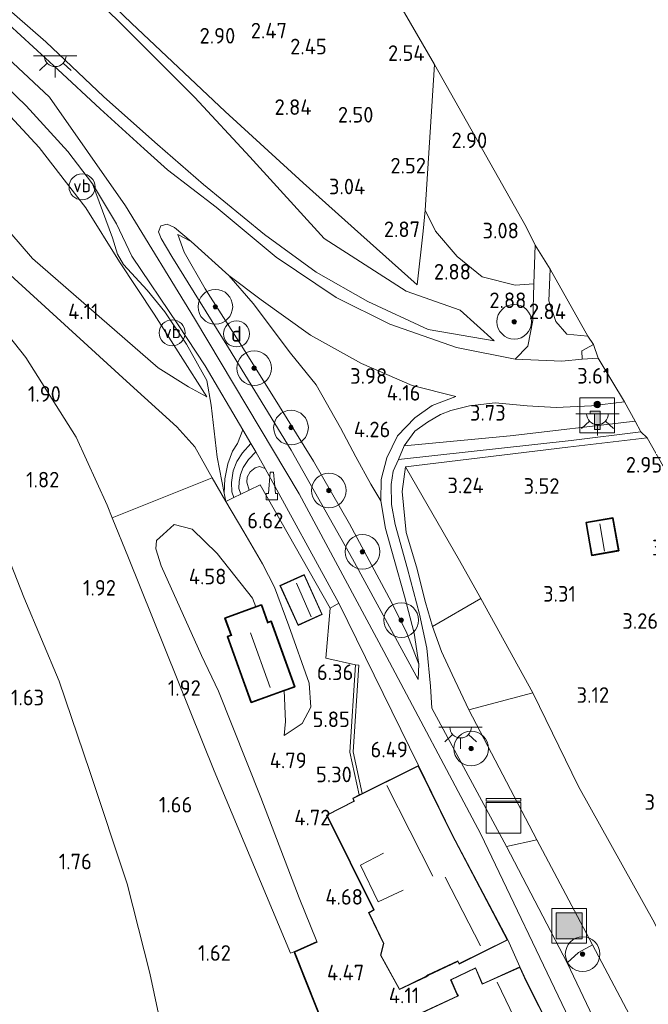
# Model space of a CAD drawing. Extents: x 141961 to 144947, y 416202 to 417778.
# Tile 55 of 122: x 142836 to 142908, y 417601 to 417715. Entities that reach past the tile are written whole.
import ezdxf
from ezdxf.enums import TextEntityAlignment as Align
from ezdxf.lldxf.tags import DXFTag

# ---------------------------------------------------------------- set-up
doc = ezdxf.new("R2010")
doc.units = 0
for name, color, linetype, lineweight in [('B-ME-BV-GELEIDECONSTRUCTIE-S', 210, 'Continuous', 25), ('B-ME-GR-BOOM-S', 90, 'Continuous', 25), ('B-ME-GR-GRAS-GV', 60, 'Continuous', 13), ('B-ME-GR-HAAG-G', 90, 'GR-HAAG1', 13), ('B-ME-GW-TALUD_KRUIN-G', 90, 'Continuous', 18), ('B-ME-GW-TALUD_TEEN-G', 90, 'Continuous', 18), ('B-ME-IE-MEUBILAIR_DIJKPAAL-S', 7, 'Continuous', 25), ('B-ME-IE-MEUBILAIR_WEGMEUBILAIR-S', 7, 'Continuous', 25), ('B-ME-IE-TERREINAFSCHEIDING_DOORGANG-G', 210, 'Continuous', 18), ('B-ME-IE-TERREINAFSCHEIDING_KUNSTMATIG_HEKWERK-G', 20, 'IE-TERREINAFSCHEIDING-KUNSTMATIG', 18), ('B-ME-IE-TERREINAFSCHEIDING_KUNSTMATIG_MUUR-GV', 90, 'Continuous', 18), ('B-ME-KG-GRENS_OPNAME-G', 210, 'KG-OPNAME', 18), ('B-ME-KG-KADASTRAAL_DAKRAND-G', 170, 'Continuous', 18), ('B-ME-KG-KADASTRAAL_NOK-G', 10, 'Continuous', 18), ('B-ME-OG-BEBOUWING_BEDRIJVEN-GV', 7, 'Continuous', 18), ('B-ME-OG-BEBOUWING_SCHUUR-GV', 7, 'Continuous', 35), ('B-ME-OG-BEBOUWING_WONINGBOUW-GV', 7, 'Continuous', 18), ('B-ME-OG-HOOGTEPUNT-S', 7, 'Continuous', 25), ('B-ME-OG-TERREIN_GROEN-GV', 7, 'Continuous', 18), ('B-ME-OG-TERREIN_GROEN_TUIN-GV', 7, 'Continuous', 18), ('B-ME-VH-VERHARDING_ASFALT-GV', 252, 'Continuous', 18), ('B-ME-VH-VERHARDING_BASALTVERHARDING-GV', 252, 'Continuous', 18), ('B-ME-VH-VERHARDING_HALFVERHARDING-GV', 252, 'Continuous', 18), ('B-ME-VH-VERHARDING_STRAATBAKSTEEN-GV', 252, 'Continuous', 18), ('B-ME-VH-VERHARDING_TEGEL-GV', 252, 'Continuous', 18), ('B-ME-VW-VERKEERSTEKEN_BORD-S', 7, 'Continuous', 25), ('B-ME-VW-VERKEERSTEKEN_DRAAGCONSTRUCTIE-S', 7, 'Continuous', 25), ('B-ME-WH-WINTERBED-G', 150, 'WH-WINTERBED', 18)]:
    doc.layers.add(name, color=color, linetype=linetype, lineweight=lineweight)
doc.styles.add('NLCS-ISO', font='NLCS-ISO.ttf')
doc.styles.add('NLCS-ISO-ANNOTATIVE-T18', font='NLCS-ISO.ttf', dxfattribs={"height": 1.8})
doc.styles.get("Standard").update_dxf_attribs({"font": 'arial.ttf'})
doc.linetypes.add('GR-HAAG1', pattern='A,6,[176,NLCS.SHX,S=0.125,R=0,X=0,Y=0],-2', length=8)
doc.linetypes.add('IE-TERREINAFSCHEIDING-KUNSTMATIG', pattern='A,4,[82,NLCS.SHX,S=0.75,R=90,X=0,Y=0],4,-2', length=10)
tags = doc.linetypes.add('KG-OPNAME', pattern='A,5.5,-2,["O",Standard,S=1.8,R=0,X=-0.5,Y=-0.9],-2,5.5,-2,[5,NLCS.SHX,S=0.75,R=0,X=0,Y=0],-2', length=19).pattern_tags.tags
tags[6] = DXFTag(74, 10)
tags = doc.linetypes.add('WH-WINTERBED', pattern='A,6,-3.5,["WB",Standard,S=1.8,R=0,X=-1.5,Y=-0.9],-3.5,6,-3.5,6,-3.5,6,-3.5,6,-3.5', length=51).pattern_tags.tags
tags[6] = DXFTag(74, 10)

# ---------------------------------------------------------------- blocks, each defined once
blk = doc.blocks.new('SAL-HOOGTELABEL-SO')
at = {"color": 0, "linetype": 'ByBlock', "lineweight": -2, "style": 'NLCS-ISO-ANNOTATIVE-T18'}
blk.add_attdef('HOOGTE', text='', height=1.8, dxfattribs=at).set_placement((2.79, 0), align=Align.RIGHT)
blk = doc.blocks.new('SIE-WEG_GELEIDECONSTRUCTIE-SO')
at = {"color": 0, "linetype": 'ByBlock', "lineweight": 18}
blk.add_lwpolyline([(0.4, -0.87), (0.2, 1.59), (-0.2, 1.59), (-0.4, -0.87), (-0.65, -0.87), (-0.65, -1.59), (0.65, -1.59), (0.65, -0.87)], close=True, dxfattribs=at)
blk = doc.blocks.new('SGR-BOOM_01-SO')
at = {"linetype": 'ByBlock', "lineweight": 18}
h = blk.add_hatch(color=0, dxfattribs=at)
h.dxf.hatch_style = 1
edge = h.paths.add_edge_path()
edge.add_arc((0, 0), 0.25, 0, 360)
at = {"color": 0, "linetype": 'ByBlock', "lineweight": 18}
for radius in [2, 0.25]:
    blk.add_circle((0, 0), radius, dxfattribs=at)
blk = doc.blocks.new('SIE-WEG_VERKEERSBORD_INFORMATIE-SO')
at = {"linetype": 'ByBlock', "lineweight": 18}
h = blk.add_hatch(color=0, dxfattribs=at)
h.dxf.hatch_style = 1
edge = h.paths.add_edge_path()
edge.add_arc((0, 1.25), 0.373, 0, 360)
h = blk.add_hatch(color=0, dxfattribs=at)
h.dxf.hatch_style = 1
h.paths.add_polyline_path([(0.32, 0.49), (-0.82, 0.49), (-0.82, 0.19), (-0.32, 0.19), (-0.32, -1.62), (0.32, -1.62)])
at = {"color": 0, "linetype": 'ByBlock', "lineweight": 18}
for points in [[(-2, -2), (2, -2), (2, 2), (-2, 2)], [(0.32, 0.49), (-0.82, 0.49), (-0.82, 0.19), (-0.32, 0.19), (-0.32, -1.62), (0.32, -1.62)]]:
    blk.add_lwpolyline(points, close=True, dxfattribs=at)
blk.add_circle((0, 1.25), 0.373, dxfattribs=at)
blk = doc.blocks.new('SIE-DIJKPAAL-SO')
at = {"color": 0, "linetype": 'ByBlock', "lineweight": 18}
blk.add_circle((0, 0), 1.5, dxfattribs=at)
at = {"color": 0, "linetype": 'ByBlock', "lineweight": 18, "style": 'NLCS-ISO'}
blk.add_text('d', height=1.8, dxfattribs=at).set_placement((0, 0), align=Align.MIDDLE_CENTER)
blk = doc.blocks.new('SKL-ET_OV_LICHTPUNT-SO')
at = {"color": 0, "linetype": 'ByBlock', "lineweight": 18}
for points in [[(-1.25, 0), (-2.5, 0)], [(1.25, 0), (2.5, 0)], [(-0.92, -0.85), (-1.83, -1.7)], [(0.92, -0.85), (1.83, -1.7)], [(0, -1.25), (0, -2.5)]]:
    blk.add_lwpolyline(points, dxfattribs=at)
blk.add_lwpolyline([(0, 0), (1.25, 0, -1), (-1.25, 0)], format="xyb", close=True, dxfattribs=at)
blk = doc.blocks.new('SIE-WEG_PAAL_VERKEERSBORD-SO')
at = {"color": 0, "linetype": 'ByBlock', "lineweight": 18}
blk.add_circle((0, 0), 1.5, dxfattribs=at)
at = {"color": 0, "linetype": 'ByBlock', "lineweight": 18, "style": 'NLCS-ISO'}
blk.add_text('vb', height=1.5, dxfattribs=at).set_placement((0, 0.13), align=Align.MIDDLE_CENTER)
blk = doc.blocks.new('SKL-DATA_KAST-SO')
at = {"color": 0, "linetype": 'ByBlock', "lineweight": 18}
for points in [[(-2, 2), (2, 2), (2, 1.68), (-2, 1.68)], [(-2, 1.52), (2, 1.52), (2, -2), (-2, -2)]]:
    blk.add_lwpolyline(points, close=True, dxfattribs=at)
blk = doc.blocks.new('SIE-WEG_AFVALBAK-SO')
at = {"linetype": 'ByBlock', "lineweight": 18}
h = blk.add_hatch(color=0, dxfattribs=at)
h.dxf.hatch_style = 1
h.paths.add_polyline_path([(-1.5, -1.5), (1.5, -1.5), (1.5, 1.5), (-1.5, 1.5)])
at = {"color": 0, "linetype": 'ByBlock', "lineweight": 18}
for points in [[(-2, -2), (2, -2), (2, 2), (-2, 2)], [(-1.5, -1.5), (1.5, -1.5), (1.5, 1.5), (-1.5, 1.5)]]:
    blk.add_lwpolyline(points, close=True, dxfattribs=at)

msp = doc.modelspace()

# ---------------------------------------------------------------- linework, layer by layer
at = {"layer": 'B-ME-GR-GRAS-GV'}
for points in [[(142791.58, 417773.16, 2.96), (142808.06, 417774.6, 2.68), (142836.72, 417762.89, 2.61), (142857.35, 417754.62, 2.63), (142883.39, 417709.75, 2.4), (142882.3, 417692.95, 2.71), (142882.08, 417690.54, 2.97), (142881.39, 417684.36, 3.14), (142874.87, 417690.15, 3.14), (142868.21, 417696.11, 3.32), (142859.23, 417704.34, 3.39), (142848.4, 417714.52, 3.5), (142840.79, 417721.89, 3.5), (142832.07, 417729.05, 3.52), (142823.59, 417734.99, 3.52), (142814.3, 417740.14, 3.41), (142806.19, 417743.42, 3.49), (142799.94, 417745.46, 3.46), (142790.87, 417747.27, 3.42)], [(142778.71, 417719.35, 2.69), (142792.99, 417718.07, 2.84), (142803.69, 417715.09, 2.88), (142813.53, 417709.61, 2.9), (142821.85, 417703.42, 2.9), (142830.53, 417694.86, 2.95), (142837.01, 417687.38, 3.48), (142851.5, 417674.79, 5.32), (142855.01, 417672.57, 5.94), (142857.11, 417671.43, 6.38), (142851.04, 417680.95, 6.42), (142847.05, 417687, 6.46), (142843.15, 417693.25, 6.53), (142837.78, 417700.2, 6.49), (142831.08, 417707.4, 6.64), (142827.02, 417711.18, 6.63), (142823.28, 417714.21, 6.63), (142814.15, 417720.63, 6.53), (142809.91, 417722.91, 6.62), (142804.69, 417725.15, 6.63), (142795.68, 417727.73, 6.47), (142786.87, 417729.28, 6.46)], [(142786.87, 417729.28, 6.46), (142795.68, 417727.73, 6.47), (142804.69, 417725.15, 6.63), (142809.91, 417722.91, 6.62), (142814.15, 417720.63, 6.53), (142823.28, 417714.21, 6.63), (142827.02, 417711.18, 6.63), (142831.08, 417707.4, 6.64), (142837.78, 417700.2, 6.49), (142843.15, 417693.25, 6.53), (142847.05, 417687, 6.46), (142851.04, 417680.95, 6.42), (142857.11, 417671.43, 6.38), (142855.01, 417672.57, 5.94), (142851.5, 417674.79, 5.32), (142837.01, 417687.38, 3.48), (142830.53, 417694.86, 2.95), (142821.85, 417703.42, 2.9), (142813.53, 417709.61, 2.9), (142803.69, 417715.09, 2.88), (142792.99, 417718.07, 2.84), (142778.71, 417719.35, 2.69)], [(142840.79, 417721.89, 3.5), (142848.4, 417714.52, 3.5), (142859.23, 417704.34, 3.39), (142868.21, 417696.11, 3.32), (142874.87, 417690.15, 3.14), (142881.39, 417684.36, 3.14), (142882.08, 417690.54, 2.97), (142882.3, 417692.95, 2.71), (142883.5, 417690.55, 2.84), (142886, 417687.63, 2.91), (142888.89, 417685.27, 2.83), (142892.68, 417684.33, 2.78), (142894.82, 417684.48, 2.83), (142894.72, 417680.22, 2.92), (142894.16, 417677.27, 3.2), (142892.67, 417675.77, 3.42), (142885.92, 417677.11, 3.63), (142878.23, 417679.83, 4.07), (142872.04, 417682.91, 4.4), (142865.09, 417687.54, 4.84), (142858.17, 417693.3, 5.55), (142852.56, 417697.6, 6.2), (142849.86, 417700.05, 6.41), (142844.82, 417704.67, 6.62), (142839.92, 417709.18, 6.59), (142834.23, 417714.4, 6.63)], [(142840.84, 417720.77, 3.6), (142847.51, 417714.2, 3.5), (142855.73, 417705.95, 3.58), (142862.08, 417699.11, 3.48), (142870.64, 417689.69, 3.25), (142880.1, 417683.63, 3.3), (142886.35, 417681.43, 3.1), (142890.25, 417677.91, 3.21), (142882.66, 417679.21, 3.69), (142875.67, 417682.44, 4.07), (142869.72, 417685.8, 4.5), (142863.76, 417690.14, 4.98), (142856.72, 417695.93, 5.69), (142851.43, 417700.52, 6.14), (142845.21, 417706.03, 6.5), (142838.54, 417712.39, 6.58), (142829.47, 417720.29, 6.61)], [(142829.47, 417720.29, 6.61), (142838.54, 417712.39, 6.58), (142845.21, 417706.03, 6.5), (142851.43, 417700.52, 6.14), (142856.72, 417695.93, 5.69), (142863.76, 417690.14, 4.98), (142869.72, 417685.8, 4.5), (142875.67, 417682.44, 4.07), (142882.66, 417679.21, 3.69), (142890.25, 417677.91, 3.21), (142886.35, 417681.43, 3.1), (142880.1, 417683.63, 3.3), (142870.64, 417689.69, 3.25), (142862.08, 417699.11, 3.48), (142855.73, 417705.95, 3.58), (142847.51, 417714.2, 3.5), (142840.84, 417720.77, 3.6)], [(142831.59, 417709.5, 6.74), (142836.28, 417704.98, 6.72), (142841.07, 417699.74, 6.71), (142843.9, 417695.99, 6.63), (142846.21, 417689.76, 6.58), (142846.82, 417687.87, 6.6), (142847.49, 417686.69, 6.61), (142850.23, 417683.72, 6.57), (142852.28, 417681.25, 6.55), (142854.78, 417677.49, 6.6), (142857.11, 417673.31, 6.56), (142857.61, 417670.47, 6.48), (142858.31, 417664.47, 6.6), (142859.12, 417660.33, 6.63), (142859.29, 417659.37, 6.61), (142857.73, 417662.11, 6.48), (142855.71, 417665.65, 6.31), (142853.66, 417667.96, 6.2), (142847.83, 417673.25, 5.25), (142831.74, 417687.91, 3.34)], [(142853.92, 417589.08, 1.83), (142850.52, 417604.97, 1.82), (142847.9, 417615.28, 1.85), (142843.62, 417628.23, 1.79), (142840.09, 417638.62, 1.83), (142835.98, 417648.34, 1.88), (142830.56, 417662.05, 1.89), (142824.54, 417676.92, 1.88), (142832.12, 417681.14, 2.06), (142836.22, 417675.97, 1.95), (142842.04, 417666.77, 2.02), (142845.6, 417658.95, 2.08), (142846.2, 417657.49, 2.09), (142848.09, 417652.85, 2.12), (142857.96, 417628.3, 2.04), (142866.75, 417607.27, 2.24), (142867.14, 417607.43, 2.54), (142871.06, 417597.56, 2.6)], [(142830.56, 417662.05, 1.89), (142835.98, 417648.34, 1.88), (142840.09, 417638.62, 1.83), (142843.62, 417628.23, 1.79), (142847.9, 417615.28, 1.85), (142850.52, 417604.97, 1.82), (142853.92, 417589.08, 1.83)], [(142906.11, 417590.54, 6.45), (142898.7, 417606.14, 6.63), (142899.99, 417607.34, 6.59), (142901.62, 417608.21, 6.49), (142908.36, 417595.41, 6.4)]]:
    msp.add_polyline3d(points, dxfattribs=at)
for points in [[(142857.73, 417662.11, 6.48), (142846.2, 417657.49, 2.09), (142845.6, 417658.95, 2.08), (142842.04, 417666.77, 2.02), (142836.22, 417675.97, 1.95), (142832.12, 417681.14, 2.06), (142826.23, 417688.52, 2.02), (142815.83, 417699.17, 1.92), (142804.02, 417708.78, 2.63), (142808.72, 417707.24, 2.73), (142812.36, 417705.52, 2.73), (142816.51, 417702.75, 2.81), (142820.44, 417699.16, 2.84), (142831.74, 417687.91, 3.34), (142847.83, 417673.25, 5.25), (142853.66, 417667.96, 6.2), (142855.71, 417665.65, 6.31)], [(142853.36, 417690.97, 6.22), (142855.31, 417689.36, 6.02), (142853.75, 417690.14, 6.06), (142854.51, 417688.12, 6.49), (142856.91, 417683.88, 6.63), (142860.88, 417677.71, 6.63), (142864.42, 417672.06, 6.5), (142869.42, 417664, 6.55), (142873.58, 417656.79, 6.51), (142878.42, 417647.75, 6.42), (142880.2, 417644.19, 6.51), (142881.57, 417640.61, 6.45), (142881.5, 417638.85, 6.52), (142873.93, 417652.75, 6.66), (142866.85, 417665.28, 6.59), (142859.59, 417677.1, 6.8), (142853.07, 417687.61, 6.71), (142851.84, 417689.69, 6.68), (142851.55, 417690.47, 6.58), (142851.81, 417691.16, 6.43), (142852.53, 417691.35, 6.28)], [(142881.03, 417644.18, 6.04), (142881.57, 417640.61, 6.45), (142880.2, 417644.19, 6.51), (142878.42, 417647.75, 6.42), (142873.58, 417656.79, 6.51), (142869.42, 417664, 6.55), (142864.42, 417672.06, 6.5), (142860.88, 417677.71, 6.63), (142856.91, 417683.88, 6.63), (142854.51, 417688.12, 6.49), (142853.75, 417690.14, 6.06), (142855.31, 417689.36, 6.02), (142859.65, 417685.44, 5.56), (142862.46, 417682.19, 5.11), (142866.77, 417676.46, 4.9), (142869.72, 417672.81, 4.72), (142872.52, 417667.87, 4.48), (142874.29, 417664.52, 4.32), (142876.02, 417661.35, 4.32), (142877.18, 417659.43, 4.32), (142877.72, 417656.23, 4.61), (142878.73, 417652.69, 5), (142879.92, 417648.46, 5.64)], [(142877.24, 417661.9, 4.23), (142877.18, 417659.43, 4.32), (142876.02, 417661.35, 4.32), (142874.29, 417664.52, 4.32), (142872.52, 417667.87, 4.48), (142869.72, 417672.81, 4.72), (142866.77, 417676.46, 4.9), (142862.46, 417682.19, 5.11), (142859.65, 417685.44, 5.56), (142863.36, 417682.61, 5.11), (142869.07, 417678.54, 4.74), (142874.96, 417675.26, 4.53), (142880.79, 417672.73, 4.08), (142885.82, 417671.47, 3.9), (142883.12, 417670.43, 4.06), (142881.11, 417669, 4.02), (142879.09, 417666.94, 4.05), (142877.86, 417664.4, 4.15)], [(142896.73, 417686.16, 2.76), (142901.05, 417678.45, 3.21), (142898.65, 417678.67, 2.98), (142897.38, 417680.14, 3.02), (142896.56, 417682.5, 2.77)], [(142902.25, 417675.88, 3.44), (142900.4, 417675.76, 3.43), (142900.36, 417676.73, 3.25), (142901.72, 417677.47, 3.19)], [(142905.31, 417670.85, 3.62), (142906.52, 417668.62, 3.44), (142892.11, 417666.92, 3.65), (142879.86, 417665.78, 4.04), (142881.12, 417667.47, 4.08), (142882.56, 417668.53, 4.08), (142884.05, 417669.41, 4.06), (142885.26, 417669.85, 4.05), (142887.43, 417670.4, 4.01), (142890.36, 417670.73, 3.85), (142894.06, 417670.39, 3.69), (142897.4, 417670.22, 3.63), (142901.5, 417670.41, 3.56)], [(142895.2, 417620.33, 6.35), (142891.69, 417619.56, 6.55), (142883.07, 417635.51, 6.52), (142882.92, 417638.05, 6.51), (142882.48, 417642.45, 6.26), (142881.64, 417646.38, 5.58), (142880.26, 417651.59, 5.16), (142878.85, 417656.71, 4.52), (142878.43, 417659.03, 4.41), (142878.37, 417661.32, 4.12), (142878.6, 417662.87, 4.11), (142879.22, 417664.19, 4.07), (142899.13, 417666.38, 3.61), (142907.19, 417667.41, 3.52), (142907.9, 417666.72, 3.42), (142898.75, 417665.62, 3.59), (142880.02, 417663.37, 3.95), (142879.63, 417660.51, 4.19), (142880.1, 417655.79, 4.63), (142881.3, 417651.82, 5.27), (142882.32, 417647.73, 5.44), (142883.15, 417644.93, 5.79), (142884.2, 417642.06, 6.05), (142885.42, 417639.4, 6.15), (142887.34, 417635.32, 6.23)], [(142894.73, 417637.28, 3.14), (142887.34, 417635.32, 6.23), (142885.42, 417639.4, 6.15), (142884.2, 417642.06, 6.05), (142883.15, 417644.93, 5.79), (142888.73, 417648.16, 3.5)]]:
    msp.add_polyline3d(points, close=True, dxfattribs=at)
at = {"layer": 'B-ME-GR-HAAG-G'}
msp.add_polyline3d([(142863.26, 417661.28, 6.56), (142871.33, 417647.04, 6.56), (142870.85, 417641.29, 6.57)], dxfattribs=at)
at = {"layer": 'B-ME-GW-TALUD_KRUIN-G'}
for points in [[(142789.61, 417737.74, 6.74), (142797.93, 417735.75, 6.71), (142808.69, 417732.69, 6.69), (142819.12, 417727.14, 6.73), (142829.47, 417720.29, 6.61), (142838.54, 417712.39, 6.58), (142845.21, 417706.03, 6.5), (142851.43, 417700.52, 6.14), (142856.72, 417695.93, 5.69), (142863.76, 417690.14, 4.98), (142869.72, 417685.8, 4.5), (142875.67, 417682.44, 4.07), (142882.66, 417679.21, 3.69), (142890.25, 417677.91, 3.21)], [(142786.87, 417729.28, 6.46), (142795.68, 417727.73, 6.47), (142804.69, 417725.15, 6.63), (142809.91, 417722.91, 6.62), (142814.15, 417720.63, 6.53), (142823.28, 417714.21, 6.63), (142827.02, 417711.18, 6.63), (142831.08, 417707.4, 6.64), (142837.78, 417700.2, 6.49), (142843.15, 417693.25, 6.53), (142847.05, 417687, 6.46), (142851.04, 417680.95, 6.42), (142857.11, 417671.43, 6.38)], [(142857.73, 417662.11, 6.48), (142855.71, 417665.65, 6.31), (142853.66, 417667.96, 6.2), (142847.83, 417673.25, 5.25), (142831.74, 417687.91, 3.34), (142820.44, 417699.16, 2.84), (142816.51, 417702.75, 2.81), (142812.36, 417705.52, 2.73), (142808.72, 417707.24, 2.73), (142804.02, 417708.78, 2.63)], [(142853.75, 417690.14, 6.06), (142854.51, 417688.12, 6.49), (142856.91, 417683.88, 6.63), (142860.88, 417677.71, 6.63), (142864.42, 417672.06, 6.5), (142869.42, 417664, 6.55), (142873.58, 417656.79, 6.51), (142878.42, 417647.75, 6.42), (142880.2, 417644.19, 6.51), (142881.57, 417640.61, 6.45)], [(142880.02, 417663.37, 3.95), (142879.63, 417660.51, 4.19), (142880.1, 417655.79, 4.63), (142881.3, 417651.82, 5.27), (142882.32, 417647.73, 5.44), (142883.15, 417644.93, 5.79), (142884.2, 417642.06, 6.05), (142885.42, 417639.4, 6.15), (142887.34, 417635.32, 6.23)], [(142864.93, 417649.49, 6.76), (142863.55, 417652.19, 6.76), (142861.38, 417655.87, 6.6), (142859.29, 417659.37, 6.61)], [(142869.79, 417608.62, 4.39), (142867.77, 417613.66, 4.5), (142863.34, 417625.23, 4.75), (142858.44, 417637.49, 4.6), (142856.49, 417641.6, 4.49), (142851.85, 417651.95, 4.41), (142851.23, 417653.91, 4.28), (142851.31, 417654.88, 4.23), (142852.07, 417655.57, 4.5), (142853.35, 417656.7, 4.23)], [(142864.93, 417649.49, 6.76), (142866.57, 417645.04, 6.73), (142868.93, 417638.42, 6.46), (142869.12, 417635.63, 6.2), (142868.09, 417633.75, 5.86), (142866.05, 417632.39, 5.13)], [(142901.62, 417608.21, 6.49), (142908.36, 417595.41, 6.4)]]:
    msp.add_polyline3d(points, dxfattribs=at)
at = {"layer": 'B-ME-GW-TALUD_TEEN-G'}
for points in [[(142847.51, 417714.2, 3.5), (142840.84, 417720.77, 3.6), (142833.95, 417726.64, 3.5), (142826.65, 417731.94, 3.47), (142818.54, 417737.02, 3.51), (142813.97, 417739.11, 3.41)], [(142659.58, 417662.36, 2.69), (142667.05, 417674.9, 2.48), (142677, 417688.99, 2.47), (142680.44, 417693.23, 2.5), (142683.71, 417696.76, 2.51), (142687.58, 417699.63, 2.55), (142697.84, 417705.98, 2.56), (142708.35, 417710.57, 2.61), (142720.88, 417714.27, 2.65), (142737.06, 417717.18, 2.67), (142756.24, 417719.03, 2.67), (142773.38, 417719.64, 2.71), (142778.71, 417719.35, 2.69), (142792.99, 417718.07, 2.84), (142803.69, 417715.09, 2.88), (142813.53, 417709.61, 2.9), (142821.85, 417703.42, 2.9), (142830.53, 417694.86, 2.95), (142837.01, 417687.38, 3.48), (142851.5, 417674.79, 5.32), (142855.01, 417672.57, 5.94), (142857.11, 417671.43, 6.38)], [(142890.25, 417677.91, 3.21), (142886.35, 417681.43, 3.1), (142880.1, 417683.63, 3.3), (142870.64, 417689.69, 3.25), (142862.08, 417699.11, 3.48), (142855.73, 417705.95, 3.58), (142847.51, 417714.2, 3.5)], [(142881.57, 417640.61, 6.45), (142881.03, 417644.18, 6.04), (142879.92, 417648.46, 5.64), (142878.73, 417652.69, 5), (142877.72, 417656.23, 4.61), (142877.18, 417659.43, 4.32), (142876.02, 417661.35, 4.32), (142874.29, 417664.52, 4.32), (142872.52, 417667.87, 4.48), (142869.72, 417672.81, 4.72), (142866.77, 417676.46, 4.9), (142862.46, 417682.19, 5.11), (142859.65, 417685.44, 5.56), (142855.31, 417689.36, 6.02), (142853.75, 417690.14, 6.06)], [(142853.35, 417656.7, 4.23), (142855.4, 417656.17, 4.38), (142858.31, 417653.36, 4.52), (142862.36, 417648.21, 4.76), (142862.77, 417647.22, 4.78)], [(142866.05, 417632.39, 5.13), (142866.17, 417634, 5.11), (142866.05, 417637.56, 5.11)], [(142894.73, 417637.28, 3.14), (142899.99, 417626.49, 3.27), (142908.75, 417610.78, 3.27), (142915.27, 417597.41, 3.3), (142920.11, 417585.48, 3.42), (142920.88, 417583.76, 3.41), (142924.45, 417575.78, 3.47), (142925.71, 417573.51, 3.42), (142930.51, 417561.72, 3.49), (142932.71, 417557.25, 3.64), (142937.43, 417548.74, 3.86), (142942.04, 417540.61, 3.94), (142943.92, 417537.26, 3.97), (142949.24, 417528.68, 3.92), (142954.65, 417518.49, 3.99), (142960.12, 417505.03, 3.78), (142963.36, 417498.66, 3.85), (142968.37, 417492.53, 3.7)]]:
    msp.add_polyline3d(points, dxfattribs=at)
at = {"layer": 'B-ME-IE-TERREINAFSCHEIDING_DOORGANG-G'}
msp.add_polyline3d([(142863.26, 417661.28, 6.56), (142861.98, 417660.66, 6.58), (142861.02, 417660.2, 6.59), (142860.23, 417659.82, 6.6), (142859.29, 417659.37, 6.61)], dxfattribs=at)
at = {"layer": 'B-ME-IE-TERREINAFSCHEIDING_KUNSTMATIG_HEKWERK-G'}
for points in [[(142848.4, 417714.52, 3.5), (142840.79, 417721.89, 3.5), (142832.07, 417729.05, 3.52), (142823.59, 417734.99, 3.52), (142814.3, 417740.14, 3.41)], [(142883.39, 417709.75, 2.4), (142882.3, 417692.95, 2.71), (142882.08, 417690.54, 2.97), (142881.39, 417684.36, 3.14), (142874.87, 417690.15, 3.14), (142868.21, 417696.11, 3.32), (142859.23, 417704.34, 3.39), (142848.4, 417714.52, 3.5)], [(142815.83, 417699.17, 1.92), (142826.23, 417688.52, 2.02), (142832.12, 417681.14, 2.06), (142836.22, 417675.97, 1.95), (142842.04, 417666.77, 2.02), (142845.6, 417658.95, 2.08), (142846.2, 417657.49, 2.09), (142848.09, 417652.85, 2.12), (142857.96, 417628.3, 2.04), (142866.75, 417607.27, 2.24), (142867.14, 417607.43, 2.54)], [(142827.76, 417539.01, 1.62), (142831.64, 417536.99, 1.62), (142835.75, 417534.22, 1.9), (142845.9, 417546.6, 1.91), (142858.27, 417561.41, 1.96), (142856.78, 417573.65, 1.91), (142853.92, 417589.08, 1.83), (142850.52, 417604.97, 1.82), (142847.9, 417615.28, 1.85), (142843.62, 417628.23, 1.79), (142840.09, 417638.62, 1.83), (142835.98, 417648.34, 1.88), (142830.56, 417662.05, 1.89), (142824.54, 417676.92, 1.88), (142832.12, 417681.14, 2.06)], [(142907.9, 417666.72, 3.42), (142898.75, 417665.62, 3.59), (142880.02, 417663.37, 3.95)], [(142894.73, 417637.28, 3.14), (142888.73, 417648.16, 3.5), (142886.26, 417652.57, 3.6), (142880.02, 417663.37, 3.95)], [(142857.73, 417662.11, 6.48), (142846.2, 417657.49, 2.09)], [(142859.29, 417659.37, 6.61), (142857.73, 417662.11, 6.48)], [(142887.34, 417635.32, 6.23), (142894.73, 417637.28, 3.14)], [(142901.62, 417608.21, 6.49), (142899.86, 417611.49, 6.46), (142895.2, 417620.33, 6.35), (142887.34, 417635.32, 6.23)]]:
    msp.add_polyline3d(points, dxfattribs=at)
at = {"layer": 'B-ME-IE-TERREINAFSCHEIDING_KUNSTMATIG_MUUR-GV'}
for points in [[(142875.03, 417625.67, 6.4), (142874.7, 417625.51, 5.45), (142873.6, 417630.44, 5.91), (142874.27, 417640.52, 6.56), (142874.64, 417640.47, 6.56), (142874, 417630.47, 6.43)], [(142873.6, 417591.92, 4.51), (142877.86, 417582.55, 4.54), (142879.01, 417583.1, 4.64), (142879.05, 417583.01, 4.64), (142877.81, 417582.42, 2.82), (142873.51, 417591.88, 2.64), (142871.06, 417597.56, 2.6), (142867.14, 417607.43, 2.54), (142869.79, 417608.62, 4.39), (142869.83, 417608.53, 4.39), (142867.27, 417607.38, 4.52), (142871.15, 417597.6, 4.51)]]:
    msp.add_polyline3d(points, close=True, dxfattribs=at)
at = {"layer": 'B-ME-KG-GRENS_OPNAME-G'}
msp.add_polyline3d([(142979.3, 417541.69, 3.31), (142960.45, 417577.86, 3.57), (142958.89, 417580.57, 3.57), (142948.06, 417599.06, 3.28), (142936.05, 417625.4, 3.28), (142924.85, 417652.27, 3.28), (142916.66, 417651.26, 3.28), (142907.9, 417666.72, 3.42), (142907.19, 417667.41, 3.52), (142906.52, 417668.62, 3.44), (142905.31, 417670.85, 3.62), (142902.25, 417675.88, 3.44), (142901.72, 417677.47, 3.19), (142901.05, 417678.45, 3.21), (142896.73, 417686.16, 2.76), (142895.01, 417688.94, 2.83), (142893.94, 417691.03, 2.83), (142883.39, 417709.75, 2.4), (142857.35, 417754.62, 2.63), (142844.12, 417777.85, 2.34), (142808.06, 417774.6, 2.68), (142791.58, 417773.16, 2.96)], dxfattribs=at)
at = {"layer": 'B-ME-KG-KADASTRAAL_DAKRAND-G'}
for points in [[(142901.56, 417653.21, 5.96), (142901.33, 417654.49, 5.96), (142900.92, 417656.89, 5.96), (142903.93, 417657.41, 5.96), (142904.57, 417653.73, 5.96)], [(142867.65, 417645.14, 8.42), (142865.62, 417649.65, 8.46), (142868.32, 417650.87, 8.46), (142870.36, 417646.35, 8.46)], [(142864.12, 417645.34, 7.71), (142864.51, 417645.48, 7.54), (142867.2, 417638.03, 7.5), (142862.27, 417636.24, 7.43), (142859.55, 417643.75, 7.41), (142859.98, 417643.9, 7.63), (142859.26, 417645.89, 7.62), (142863.38, 417647.39, 7.62)], [(142886.24, 417606.08, 10.15), (142886.07, 417606.38, 10.09), (142882.62, 417604.75, 9.34), (142882.43, 417604.6, 7.04), (142879.35, 417603.12, 7.04), (142877.19, 417607.03, 7.04), (142877.54, 417608.4, 7.04), (142875.83, 417611.92, 7.01), (142876.41, 417612.25, 7.64), (142870.98, 417623.18, 7.52), (142874.14, 417624.78, 8.07), (142874.01, 417625.11, 10.07), (142881.49, 417628.84, 10.07), (142885.38, 417620.95, 10.18), (142891.77, 417608.81, 10.15)], [(142887.69, 417590.71, 6.91), (142884.89, 417596.76, 6.91), (142884.82, 417596.98, 9.71), (142883.49, 417596.51, 9.71), (142881.72, 417600.04, 9.71), (142881.49, 417599.89, 9.71), (142881.39, 417600.13, 9.71), (142886.13, 417602.34, 9.71), (142886.01, 417602.56, 9.35), (142885.3, 417604.18, 9.35), (142888.09, 417605.52, 9.35), (142888.88, 417603.68, 9.35), (142893.21, 417605.61, 9.66), (142893.94, 417604.01, 9.56), (142898.32, 417595.33, 9.56), (142892.17, 417592.73, 9.56), (142892.01, 417592.64, 6.94)]]:
    msp.add_polyline3d(points, close=True, dxfattribs=at)
at = {"layer": 'B-ME-KG-KADASTRAAL_NOK-G'}
for points in [[(142903, 417653.64, 6.72), (142902.47, 417656.79, 6.72)], [(142869.14, 417646.07, 9.33), (142867.46, 417649.94, 9.33)], [(142862.16, 417644.22, 9.79), (142864.43, 417637.89, 9.8)], [(142877.89, 417626.59, 13.6), (142883.2, 417616.16, 13.65)], [(142879.78, 417614.55, 10.33), (142876.89, 417613.2, 10.32), (142874.82, 417617.42, 10.33), (142877.48, 417618.8, 10.33)], [(142884.59, 417616.03, 12.75), (142888.69, 417608.11, 12.75)], [(142890.62, 417603.94, 12.93), (142895.03, 417594.73, 13.03)]]:
    msp.add_polyline3d(points, dxfattribs=at)
at = {"layer": 'B-ME-OG-BEBOUWING_BEDRIJVEN-GV'}
msp.add_polyline3d([(142870.42, 417646.33, 6.75), (142867.63, 417645.07, 6.75), (142865.55, 417649.68, 6.75), (142868.35, 417650.94, 6.75)], close=True, dxfattribs=at)
at = {"layer": 'B-ME-OG-BEBOUWING_SCHUUR-GV'}
for points in [[(142904.63, 417653.69, 3.57), (142901.52, 417653.15, 3.57), (142900.86, 417656.93, 3.57), (142903.97, 417657.47, 3.57)], [(142863.41, 417647.45, 5.47), (142864.15, 417645.4, 5.41), (142864.54, 417645.54, 5.84), (142867.26, 417637.99, 5.71), (142866.05, 417637.56, 5.11), (142862.24, 417636.18, 4.95), (142859.49, 417643.78, 4.95), (142859.91, 417643.93, 4.95), (142859.19, 417645.92, 4.95), (142862.77, 417647.22, 4.78)]]:
    msp.add_polyline3d(points, close=True, dxfattribs=at)
at = {"layer": 'B-ME-OG-BEBOUWING_WONINGBOUW-GV'}
for points in [[(142891.84, 417608.79, 6.64), (142886.22, 417606.01, 4.92), (142886.05, 417606.32, 4.92), (142882.64, 417604.7, 4.68), (142882.45, 417604.55, 4.68), (142879.33, 417603.06, 4.55), (142877.14, 417607.02, 4.55), (142877.48, 417608.4, 4.55), (142875.76, 417611.94, 4.55), (142876.34, 417612.27, 4.55), (142870.91, 417623.2, 5.45), (142874.08, 417624.81, 5.45), (142873.95, 417625.13, 5.45), (142874.7, 417625.51, 5.45), (142875.03, 417625.67, 6.4), (142881.52, 417628.9, 6.64), (142885.42, 417620.97, 6.64)], [(142893.98, 417604.03, 6.57), (142898.39, 417595.3, 6.57), (142897.79, 417595.05, 6.57), (142892.19, 417592.69, 6.57), (142892.04, 417592.59, 6.57), (142887.67, 417590.65, 6.57), (142887.62, 417590.74, 4.92), (142884.84, 417596.75, 4.34), (142884.79, 417596.91, 4.34), (142883.47, 417596.44, 4.34), (142881.7, 417599.96, 4.34), (142881.47, 417599.81, 4.34), (142881.33, 417600.15, 4.34), (142886.06, 417602.36, 4.34), (142885.97, 417602.54, 4.34), (142885.24, 417604.2, 4.34), (142888.11, 417605.58, 4.92), (142888.91, 417603.74, 5.14), (142893.23, 417605.68, 6.57)]]:
    msp.add_polyline3d(points, close=True, dxfattribs=at)
at = {"layer": 'B-ME-OG-TERREIN_GROEN-GV'}
for points in [[(142894.82, 417684.48, 2.83), (142892.68, 417684.33, 2.78), (142888.89, 417685.27, 2.83), (142886, 417687.63, 2.91), (142883.5, 417690.55, 2.84), (142882.3, 417692.95, 2.71), (142883.39, 417709.75, 2.4), (142893.94, 417691.03, 2.83), (142895.01, 417688.94, 2.83)], [(142888.73, 417648.16, 3.5), (142883.15, 417644.93, 5.79), (142882.32, 417647.73, 5.44), (142881.3, 417651.82, 5.27), (142880.1, 417655.79, 4.63), (142879.63, 417660.51, 4.19), (142880.02, 417663.37, 3.95), (142886.26, 417652.57, 3.6)]]:
    msp.add_polyline3d(points, close=True, dxfattribs=at)
at = {"layer": 'B-ME-OG-TERREIN_GROEN_TUIN-GV'}
for points in [[(142915.27, 417597.41, 3.3), (142908.75, 417610.78, 3.27), (142899.99, 417626.49, 3.27), (142894.73, 417637.28, 3.14), (142888.73, 417648.16, 3.5), (142886.26, 417652.57, 3.6), (142880.02, 417663.37, 3.95), (142898.75, 417665.62, 3.59), (142907.9, 417666.72, 3.42), (142916.66, 417651.26, 3.28), (142924.85, 417652.27, 3.28), (142936.05, 417625.4, 3.28), (142948.06, 417599.06, 3.28)], [(142871.15, 417597.6, 4.51), (142867.27, 417607.38, 4.52), (142869.83, 417608.53, 4.39), (142869.79, 417608.62, 4.39), (142867.77, 417613.66, 4.5), (142863.34, 417625.23, 4.75), (142858.44, 417637.49, 4.6), (142856.49, 417641.6, 4.49), (142851.85, 417651.95, 4.41), (142851.23, 417653.91, 4.28), (142851.31, 417654.88, 4.23), (142852.07, 417655.57, 4.5), (142853.35, 417656.7, 4.23), (142855.4, 417656.17, 4.38), (142858.31, 417653.36, 4.52), (142862.36, 417648.21, 4.76), (142862.77, 417647.22, 4.78), (142859.19, 417645.92, 4.95), (142859.91, 417643.93, 4.95), (142859.49, 417643.78, 4.95), (142862.24, 417636.18, 4.95), (142866.05, 417637.56, 5.11), (142866.17, 417634, 5.11), (142866.05, 417632.39, 5.13), (142868.09, 417633.75, 5.86), (142869.12, 417635.63, 6.2), (142868.93, 417638.42, 6.46), (142866.57, 417645.04, 6.73), (142864.93, 417649.49, 6.76), (142863.55, 417652.19, 6.76), (142861.38, 417655.87, 6.6), (142859.29, 417659.37, 6.61), (142860.23, 417659.82, 6.6), (142861.02, 417660.2, 6.59), (142861.98, 417660.66, 6.58), (142863.26, 417661.28, 6.56), (142871.33, 417647.04, 6.56), (142870.85, 417641.29, 6.57), (142874.27, 417640.52, 6.56), (142873.6, 417630.44, 5.91), (142874.7, 417625.51, 5.45), (142873.95, 417625.13, 5.45), (142874.08, 417624.81, 5.45), (142870.91, 417623.2, 5.45), (142876.34, 417612.27, 4.55), (142875.76, 417611.94, 4.55), (142877.48, 417608.4, 4.55), (142877.14, 417607.02, 4.55), (142879.33, 417603.06, 4.55), (142882.45, 417604.55, 4.68), (142882.64, 417604.7, 4.68), (142886.05, 417606.32, 4.92), (142886.22, 417606.01, 4.92), (142891.84, 417608.79, 6.64), (142893.23, 417605.68, 6.57), (142888.91, 417603.74, 5.14), (142888.11, 417605.58, 4.92), (142885.24, 417604.2, 4.34), (142885.97, 417602.54, 4.34), (142886.06, 417602.36, 4.34), (142881.33, 417600.15, 4.34)], [(142908.36, 417595.41, 6.4), (142901.62, 417608.21, 6.49), (142899.86, 417611.49, 6.46), (142895.2, 417620.33, 6.35), (142887.34, 417635.32, 6.23), (142894.73, 417637.28, 3.14), (142899.99, 417626.49, 3.27), (142908.75, 417610.78, 3.27), (142915.27, 417597.41, 3.3)]]:
    msp.add_polyline3d(points, dxfattribs=at)
for points in [[(142859.29, 417659.37, 6.61), (142861.38, 417655.87, 6.6), (142863.55, 417652.19, 6.76), (142864.93, 417649.49, 6.76), (142866.57, 417645.04, 6.73), (142868.93, 417638.42, 6.46), (142869.12, 417635.63, 6.2), (142868.09, 417633.75, 5.86), (142866.05, 417632.39, 5.13), (142866.17, 417634, 5.11), (142866.05, 417637.56, 5.11), (142867.26, 417637.99, 5.71), (142864.54, 417645.54, 5.84), (142864.15, 417645.4, 5.41), (142863.41, 417647.45, 5.47), (142862.77, 417647.22, 4.78), (142862.36, 417648.21, 4.76), (142858.31, 417653.36, 4.52), (142855.4, 417656.17, 4.38), (142853.35, 417656.7, 4.23), (142852.07, 417655.57, 4.5), (142851.31, 417654.88, 4.23), (142851.23, 417653.91, 4.28), (142851.85, 417651.95, 4.41), (142856.49, 417641.6, 4.49), (142858.44, 417637.49, 4.6), (142863.34, 417625.23, 4.75), (142867.77, 417613.66, 4.5), (142869.79, 417608.62, 4.39), (142867.14, 417607.43, 2.54), (142866.75, 417607.27, 2.24), (142857.96, 417628.3, 2.04), (142848.09, 417652.85, 2.12), (142846.2, 417657.49, 2.09), (142857.73, 417662.11, 6.48)], [(142900.86, 417656.93, 3.57), (142901.52, 417653.15, 3.57), (142904.63, 417653.69, 3.57), (142903.97, 417657.47, 3.57)], [(142865.55, 417649.68, 6.75), (142867.63, 417645.07, 6.75), (142870.42, 417646.33, 6.75), (142868.35, 417650.94, 6.75)]]:
    msp.add_polyline3d(points, close=True, dxfattribs=at)
at = {"layer": 'B-ME-VH-VERHARDING_ASFALT-GV'}
for points in [[(142898.39, 417595.3, 6.57), (142893.98, 417604.03, 6.57), (142893.23, 417605.68, 6.57), (142891.84, 417608.79, 6.64), (142885.42, 417620.97, 6.64), (142881.52, 417628.9, 6.64), (142872.32, 417647.64, 6.59), (142863.85, 417663.18, 6.68), (142862.77, 417665.08, 6.68), (142862.2, 417666.05, 6.68), (142861.27, 417667.61, 6.68), (142856.93, 417675, 6.68), (142853.8, 417679.73, 6.64), (142848.44, 417687.67, 6.52), (142846.7, 417691.38, 6.52), (142843.9, 417695.99, 6.63), (142841.07, 417699.74, 6.71), (142836.28, 417704.98, 6.72), (142831.59, 417709.5, 6.74), (142827.93, 417712.85, 6.69), (142822.61, 417717.39, 6.75)], [(142834.23, 417714.4, 6.63), (142839.92, 417709.18, 6.59), (142844.82, 417704.67, 6.62), (142849.86, 417700.05, 6.41), (142852.56, 417697.6, 6.2), (142858.17, 417693.3, 5.55), (142865.09, 417687.54, 4.84), (142872.04, 417682.91, 4.4), (142878.23, 417679.83, 4.07), (142885.92, 417677.11, 3.63), (142892.67, 417675.77, 3.42), (142898.06, 417675.54, 3.44), (142900.4, 417675.76, 3.43), (142902.25, 417675.88, 3.44), (142905.31, 417670.85, 3.62), (142901.5, 417670.41, 3.56), (142897.4, 417670.22, 3.63), (142894.06, 417670.39, 3.69), (142890.36, 417670.73, 3.85), (142887.43, 417670.4, 4.01), (142885.26, 417669.85, 4.05), (142884.05, 417669.41, 4.06), (142882.56, 417668.53, 4.08), (142881.12, 417667.47, 4.08), (142879.86, 417665.78, 4.04), (142879.22, 417664.19, 4.07), (142878.6, 417662.87, 4.11), (142878.37, 417661.32, 4.12), (142878.43, 417659.03, 4.41), (142878.85, 417656.71, 4.52), (142880.26, 417651.59, 5.16), (142881.64, 417646.38, 5.58), (142882.48, 417642.45, 6.26), (142882.92, 417638.05, 6.51), (142883.07, 417635.51, 6.52), (142891.69, 417619.56, 6.55), (142898.7, 417606.14, 6.63), (142906.11, 417590.54, 6.45)]]:
    msp.add_polyline3d(points, dxfattribs=at)
msp.add_polyline3d([(142873.93, 417652.75, 6.66), (142881.5, 417638.85, 6.52), (142881.57, 417640.61, 6.45), (142881.03, 417644.18, 6.04), (142879.92, 417648.46, 5.64), (142878.73, 417652.69, 5), (142877.72, 417656.23, 4.61), (142877.18, 417659.43, 4.32), (142877.24, 417661.9, 4.23), (142877.86, 417664.4, 4.15), (142879.09, 417666.94, 4.05), (142881.11, 417669, 4.02), (142883.12, 417670.43, 4.06), (142885.82, 417671.47, 3.9), (142880.79, 417672.73, 4.08), (142874.96, 417675.26, 4.53), (142869.07, 417678.54, 4.74), (142863.36, 417682.61, 5.11), (142859.65, 417685.44, 5.56), (142855.31, 417689.36, 6.02), (142853.36, 417690.97, 6.22), (142852.53, 417691.35, 6.28), (142851.81, 417691.16, 6.43), (142851.55, 417690.47, 6.58), (142851.84, 417689.69, 6.68), (142853.07, 417687.61, 6.71), (142859.59, 417677.1, 6.8), (142866.85, 417665.28, 6.59)], close=True, dxfattribs=at)
at = {"layer": 'B-ME-VH-VERHARDING_BASALTVERHARDING-GV'}
for points in [[(142860.23, 417659.82, 6.6), (142859.29, 417659.37, 6.61), (142859.12, 417660.33, 6.63), (142859.19, 417661.97, 6.65), (142859.53, 417663.69, 6.68), (142860.07, 417665.16, 6.66), (142860.64, 417666.06, 6.62), (142861.27, 417667.61, 6.68), (142862.2, 417666.05, 6.68), (142861.24, 417664.96, 6.6), (142860.57, 417663.99, 6.6), (142860.14, 417662.88, 6.6), (142859.94, 417661.57, 6.6), (142860.01, 417660.48, 6.6)], [(142862.77, 417665.08, 6.68), (142863.85, 417663.18, 6.68), (142863.19, 417663.41, 6.63), (142862.68, 417663.23, 6.63), (142862.1, 417662.78, 6.63), (142861.77, 417662.17, 6.63), (142861.73, 417661.61, 6.64), (142861.98, 417660.66, 6.58), (142861.02, 417660.2, 6.59), (142860.82, 417660.86, 6.59), (142860.83, 417661.66, 6.63), (142861.01, 417662.48, 6.64), (142861.31, 417663.28, 6.59), (142861.92, 417664.19, 6.58)]]:
    msp.add_polyline3d(points, close=True, dxfattribs=at)
at = {"layer": 'B-ME-VH-VERHARDING_HALFVERHARDING-GV'}
for points in [[(142859.19, 417661.97, 6.65), (142859.12, 417660.33, 6.63), (142858.31, 417664.47, 6.6), (142857.61, 417670.47, 6.48), (142857.11, 417673.31, 6.56), (142854.78, 417677.49, 6.6), (142852.28, 417681.25, 6.55), (142850.23, 417683.72, 6.57), (142847.49, 417686.69, 6.61), (142846.82, 417687.87, 6.6), (142846.21, 417689.76, 6.58), (142843.9, 417695.99, 6.63), (142846.7, 417691.38, 6.52), (142848.44, 417687.67, 6.52), (142853.8, 417679.73, 6.64), (142856.93, 417675, 6.68), (142861.27, 417667.61, 6.68), (142860.64, 417666.06, 6.62), (142860.07, 417665.16, 6.66), (142859.53, 417663.69, 6.68)], [(142900.4, 417675.76, 3.43), (142898.06, 417675.54, 3.44), (142892.67, 417675.77, 3.42), (142894.16, 417677.27, 3.2), (142894.72, 417680.22, 2.92), (142894.82, 417684.48, 2.83), (142895.01, 417688.94, 2.83), (142896.73, 417686.16, 2.76), (142896.56, 417682.5, 2.77), (142897.38, 417680.14, 3.02), (142898.65, 417678.67, 2.98), (142901.05, 417678.45, 3.21), (142901.72, 417677.47, 3.19), (142900.36, 417676.73, 3.25)], [(142861.02, 417660.2, 6.59), (142860.23, 417659.82, 6.6), (142860.01, 417660.48, 6.6), (142859.94, 417661.57, 6.6), (142860.14, 417662.88, 6.6), (142860.57, 417663.99, 6.6), (142861.24, 417664.96, 6.6), (142862.2, 417666.05, 6.68), (142862.77, 417665.08, 6.68), (142861.92, 417664.19, 6.58), (142861.31, 417663.28, 6.59), (142861.01, 417662.48, 6.64), (142860.83, 417661.66, 6.63), (142860.82, 417660.86, 6.59)], [(142863.85, 417663.18, 6.68), (142872.32, 417647.64, 6.59), (142871.33, 417647.04, 6.56), (142863.26, 417661.28, 6.56), (142861.98, 417660.66, 6.58), (142861.73, 417661.61, 6.64), (142861.77, 417662.17, 6.63), (142862.1, 417662.78, 6.63), (142862.68, 417663.23, 6.63), (142863.19, 417663.41, 6.63)], [(142899.99, 417607.34, 6.59), (142898.7, 417606.14, 6.63), (142891.69, 417619.56, 6.55), (142895.2, 417620.33, 6.35), (142899.86, 417611.49, 6.46), (142901.62, 417608.21, 6.49)]]:
    msp.add_polyline3d(points, close=True, dxfattribs=at)
at = {"layer": 'B-ME-VH-VERHARDING_STRAATBAKSTEEN-GV'}
msp.add_polyline3d([(142881.52, 417628.9, 6.64), (142875.03, 417625.67, 6.4), (142874, 417630.47, 6.43), (142874.64, 417640.47, 6.56), (142874.27, 417640.52, 6.56), (142870.85, 417641.29, 6.57), (142871.33, 417647.04, 6.56), (142872.32, 417647.64, 6.59)], close=True, dxfattribs=at)
at = {"layer": 'B-ME-VH-VERHARDING_TEGEL-GV'}
msp.add_polyline3d([(142899.13, 417666.38, 3.61), (142879.22, 417664.19, 4.07), (142879.86, 417665.78, 4.04), (142892.11, 417666.92, 3.65), (142906.52, 417668.62, 3.44), (142907.19, 417667.41, 3.52)], close=True, dxfattribs=at)
at = {"layer": 'B-ME-WH-WINTERBED-G'}
msp.add_polyline3d([(142972.06, 417467.52, 6.95), (142966.27, 417472.87, 6.95), (142962.27, 417478.22, 6.95), (142953.44, 417493.88, 7.01), (142948.88, 417502.77, 6.99), (142944.67, 417511.5, 6.93), (142932.55, 417535.21, 6.71), (142923.18, 417551.41, 6.66), (142910.46, 417576.31, 6.68), (142898.91, 417599.68, 6.71), (142888.72, 417620.98, 6.66), (142877.54, 417642.07, 6.7), (142867.76, 417660.25, 6.69), (142855.7, 417680.47, 6.62), (142847.71, 417693.47, 6.62), (142838.97, 417705.99, 6.6), (142829.26, 417715.04, 6.59), (142819.64, 417721.99, 6.6), (142810.92, 417727.19, 6.61), (142800.25, 417731.17, 6.66), (142790.55, 417733.19, 6.68)], dxfattribs=at)

# ---------------------------------------------------------------- block references
at = {"layer": 'B-ME-BV-GELEIDECONSTRUCTIE-S'}
msp.add_blockref('SIE-WEG_GELEIDECONSTRUCTIE-SO', (142864.62, 417661.14, 6.66), dxfattribs=at)
at = {"layer": 'B-ME-GR-BOOM-S'}
for p in [(142858.09, 417681.83, 6.63), (142892.58, 417680.1, 3.01), (142862.57, 417674.74, 6.56), (142866.82, 417667.88, 6.53), (142871.19, 417660.63, 6.59), (142875.06, 417653.57, 6.58), (142879.54, 417645.69, 6.44), (142887.6, 417630.86, 6.61), (142900.47, 417607.16, 6.73)]:
    msp.add_blockref('SGR-BOOM_01-SO', p, dxfattribs=at)
at = {"layer": 'B-ME-IE-MEUBILAIR_DIJKPAAL-S'}
msp.add_blockref('SIE-DIJKPAAL-SO', (142860.53, 417678.69, 6.42), dxfattribs=at)
at = {"layer": 'B-ME-IE-MEUBILAIR_WEGMEUBILAIR-S'}
for name, p in [('SKL-ET_OV_LICHTPUNT-SO', (142839.62, 417710.77, 6.58)), ('SKL-ET_OV_LICHTPUNT-SO', (142902.18, 417669.48, 3.57)), ('SKL-ET_OV_LICHTPUNT-SO', (142886.39, 417633.34, 6.37)), ('SKL-DATA_KAST-SO', (142891.33, 417623.11, 7.22)), ('SIE-WEG_AFVALBAK-SO', (142898.91, 417610.42, 7.12))]:
    msp.add_blockref(name, p, dxfattribs=at)
at = {"layer": 'B-ME-OG-HOOGTEPUNT-S'}
for p, values in [((142857.6, 417712.18, 2.9), {'HOOGTE': '2.90'}), ((142863.56, 417712.77, 2.47), {'HOOGTE': '2.47'}), ((142868.15, 417710.94, 2.45), {'HOOGTE': '2.45'}), ((142879.44, 417710.18, 2.54), {'HOOGTE': '2.54'}), ((142866.4, 417703.95, 2.84), {'HOOGTE': '2.84'}), ((142873.54, 417703.07, 2.5), {'HOOGTE': '2.50'}), ((142886.67, 417700.12, 2.9), {'HOOGTE': '2.90'}), ((142879.6, 417697.2, 2.52), {'HOOGTE': '2.52'}), ((142872.59, 417694.79, 3.04), {'HOOGTE': '3.04'}), ((142878.92, 417689.86, 2.87), {'HOOGTE': '2.87'}), ((142890.32, 417689.71, 3.08), {'HOOGTE': '3.08'}), ((142884.79, 417684.96, 2.88), {'HOOGTE': '2.88'}), ((142891.19, 417681.67, 2.88), {'HOOGTE': '2.88'}), ((142841.83, 417680.39, 4.11), {'HOOGTE': '4.11'}), ((142895.75, 417680.4, 2.84), {'HOOGTE': '2.84'}), ((142875.13, 417672.94, 3.98), {'HOOGTE': '3.98'}), ((142900.87, 417672.96, 3.61), {'HOOGTE': '3.61'}), ((142837.48, 417670.87, 1.9), {'HOOGTE': '1.90'}), ((142878.97, 417671, 4.16), {'HOOGTE': '4.16'}), ((142888.8, 417668.69, 3.73), {'HOOGTE': '3.73'}), ((142875.49, 417666.77, 4.26), {'HOOGTE': '4.26'}), ((142906.85, 417662.7, 2.94), {'HOOGTE': '2.95'}), ((142837.3, 417660.98, 1.82), {'HOOGTE': '1.82'}), ((142886.26, 417660.32, 3.24), {'HOOGTE': '3.24'}), ((142895.01, 417660.25, 3.52), {'HOOGTE': '3.52'}), ((142863.15, 417656.27, 6.62), {'HOOGTE': '6.62'}), ((142909.55, 417653.14, 3.41), {'HOOGTE': '3.41'}), ((142856.58, 417649.81, 4.58), {'HOOGTE': '4.58'}), ((142843.83, 417648.51, 1.92), {'HOOGTE': '1.92'}), ((142896.9, 417647.81, 3.31), {'HOOGTE': '3.31'}), ((142906.39, 417644.68, 3.26), {'HOOGTE': '3.26'}), ((142871.22, 417638.77, 6.36), {'HOOGTE': '6.36'}), ((142853.62, 417636.95, 1.92), {'HOOGTE': '1.92'}), ((142900.73, 417636.14, 3.12), {'HOOGTE': '3.12'}), ((142835.54, 417635.85, 1.63), {'HOOGTE': '1.63'}), ((142870.82, 417633.34, 5.85), {'HOOGTE': '5.85'}), ((142877.51, 417629.85, 6.49), {'HOOGTE': '6.49'}), ((142865.84, 417628.6, 4.79), {'HOOGTE': '4.79'}), ((142871.05, 417626.98, 5.3), {'HOOGTE': '5.30'}), ((142852.64, 417623.49, 1.66), {'HOOGTE': '1.66'}), ((142908.6, 417623.8, 3.13), {'HOOGTE': '3.13'}), ((142868.58, 417622.01, 4.72), {'HOOGTE': '4.72'}), ((142841.05, 417616.94, 1.76), {'HOOGTE': '1.76'}), ((142872.33, 417612.86, 4.68), {'HOOGTE': '4.68'}), ((142857.09, 417606.39, 1.62), {'HOOGTE': '1.62'}), ((142872.47, 417604.13, 4.47), {'HOOGTE': '4.47'}), ((142878.83, 417601.49, 4.11), {'HOOGTE': '4.11'})]:
    msp.add_blockref('SAL-HOOGTELABEL-SO', p, dxfattribs=at).add_auto_attribs(values)
at = {"layer": 'B-ME-VW-VERKEERSTEKEN_BORD-S'}
msp.add_blockref('SIE-WEG_VERKEERSBORD_INFORMATIE-SO', (142902.16, 417669.3, 3.46), dxfattribs=at)
at = {"layer": 'B-ME-VW-VERKEERSTEKEN_DRAAGCONSTRUCTIE-S'}
for p in [(142842.71, 417695.65, 6.7), (142853.11, 417678.82, 6.58)]:
    msp.add_blockref('SIE-WEG_PAAL_VERKEERSBORD-SO', p, dxfattribs=at)

doc.saveas('drawing.dxf')
